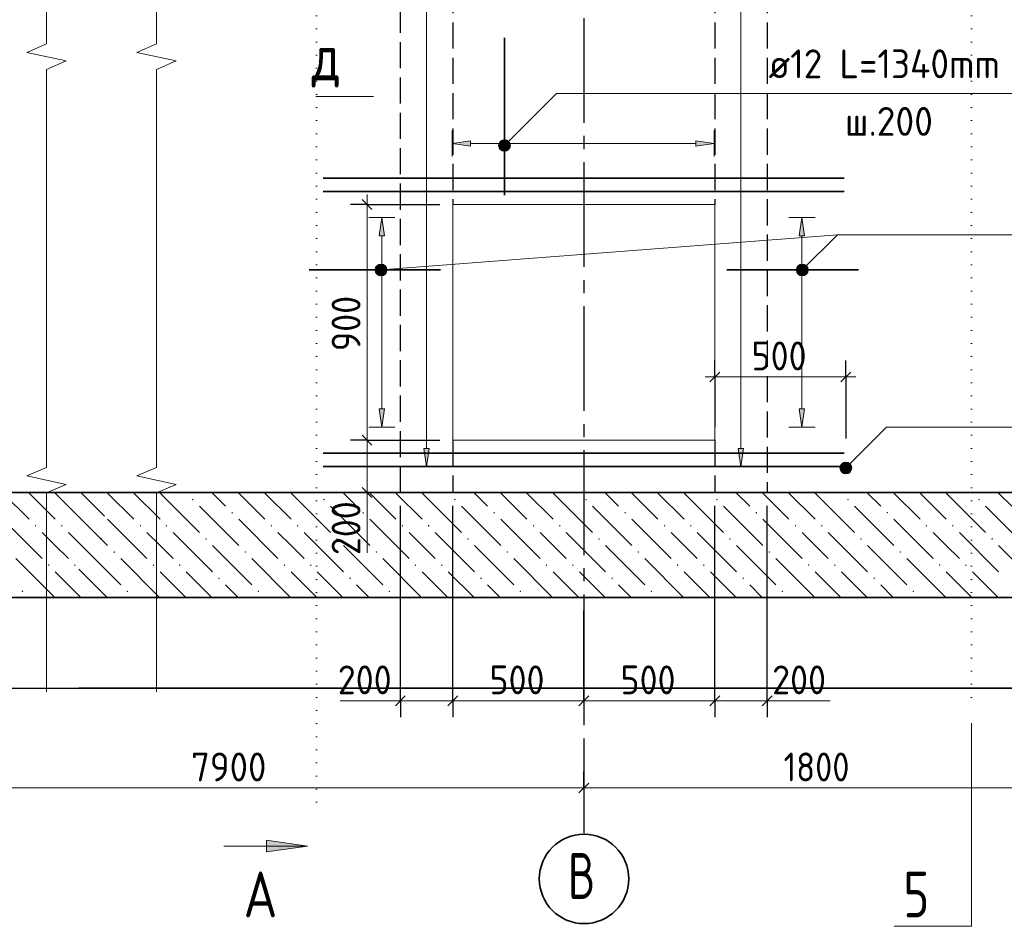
# Model space of a CAD drawing. Header units: millimetres. Extents: x 0 to 50400, y 0 to 35640.
# Tile 12 of 21: x 15722 to 24739, y 19962 to 28269. Entities that reach past the tile are written whole.
import ezdxf

# ---------------------------------------------------------------- set-up
doc = ezdxf.new("R2010")
doc.units = ezdxf.units.MM
for name, pattern in [('______2', [324, 240, -84]), ('______5', [1320, 960, -120, 120, -120]), ('______9', [120, 0, -120])]:
    doc.linetypes.add(name, pattern=pattern)
for name, color, linetype, lineweight in [('Standard', 7, 'Continuous', 25), ('ЖБ Плита Фундамента верхний уровень', 7, 'Continuous', 35), ('ЖБ Стена верхний уровень', 7, 'Continuous', 35), ('Позиционная метка линия выноска', 7, 'Continuous', 13), ('Размерная линия_ общее', 7, 'Continuous', 13), ('Сечения символ', 7, 'Continuous', 25)]:
    doc.layers.add(name, color=color, linetype=linetype, lineweight=lineweight)
for name, color, linetype, true_color in [('Оси', 7, '______5', 0x656565), ('Стена обрамление Г-обр.', 7, 'Continuous', 0xa0a0a0), ('Стена обрамление П-обр.', 7, 'Continuous', 0xa0a0a0), ('Стена Хомут', 7, '______2', 0xa0a0a0)]:
    doc.layers.add(name, color=color, linetype=linetype, true_color=true_color)
doc.layers.add('Размерная выноска', color=7, linetype='Continuous')
doc.styles.add('ISOCPEUR', font='txt')

msp = doc.modelspace()

# ---------------------------------------------------------------- hatches: boundary and pattern name
at = {"layer": 'ЖБ Плита Фундамента верхний уровень', "linetype": 'Continuous', "lineweight": 18, "transparency": 33554687}
for points in [[(16339.7, 23871.5), (16347.5, 23879.4), (16355.3, 23871.5), (16347.5, 23863.7)], [(17299.7, 23871.5), (17307.5, 23879.4), (17315.3, 23871.5), (17307.5, 23863.7)], [(18499.7, 23871.5), (18507.5, 23879.4), (18515.3, 23871.5), (18507.5, 23863.7)], [(19699.7, 23871.5), (19707.5, 23879.4), (19715.3, 23871.5), (19707.5, 23863.7)], [(20899.7, 23871.5), (20907.5, 23879.4), (20915.3, 23871.5), (20907.5, 23863.7)], [(22099.7, 23871.5), (22107.5, 23879.4), (22115.3, 23871.5), (22107.5, 23863.7)], [(23299.7, 23871.5), (23307.5, 23879.4), (23315.3, 23871.5), (23307.5, 23863.7)], [(24499.7, 23871.5), (24507.5, 23879.4), (24515.3, 23871.5), (24507.5, 23863.7)], [(16459.7, 23751.5), (16467.5, 23759.4), (16475.3, 23751.5), (16467.5, 23743.7)], [(17659.7, 23751.5), (17667.5, 23759.4), (17675.3, 23751.5), (17667.5, 23743.7)], [(18859.7, 23751.5), (18867.5, 23759.4), (18875.3, 23751.5), (18867.5, 23743.7)], [(20059.7, 23751.5), (20067.5, 23759.4), (20075.3, 23751.5), (20067.5, 23743.7)], [(21259.7, 23751.5), (21267.5, 23759.4), (21275.3, 23751.5), (21267.5, 23743.7)], [(22459.7, 23751.5), (22467.5, 23759.4), (22475.3, 23751.5), (22467.5, 23743.7)], [(23659.7, 23751.5), (23667.5, 23759.4), (23675.3, 23751.5), (23667.5, 23743.7)], [(15859.7, 23631.5), (15867.5, 23639.4), (15875.3, 23631.5), (15867.5, 23623.7)], [(16099.7, 23631.5), (16107.5, 23639.4), (16115.3, 23631.5), (16107.5, 23623.7)], [(16819.7, 23631.5), (16827.5, 23639.4), (16835.3, 23631.5), (16827.5, 23623.7)], [(17059.7, 23631.5), (17067.5, 23639.4), (17075.3, 23631.5), (17067.5, 23623.7)], [(18019.7, 23631.5), (18027.5, 23639.4), (18035.3, 23631.5), (18027.5, 23623.7)], [(18259.7, 23631.5), (18267.5, 23639.4), (18275.3, 23631.5), (18267.5, 23623.7)], [(19219.7, 23631.5), (19227.5, 23639.4), (19235.3, 23631.5), (19227.5, 23623.7)], [(19459.7, 23631.5), (19467.5, 23639.4), (19475.3, 23631.5), (19467.5, 23623.7)], [(20419.7, 23631.5), (20427.5, 23639.4), (20435.3, 23631.5), (20427.5, 23623.7)], [(20659.7, 23631.5), (20667.5, 23639.4), (20675.3, 23631.5), (20667.5, 23623.7)], [(21619.7, 23631.5), (21627.5, 23639.4), (21635.3, 23631.5), (21627.5, 23623.7)], [(21859.7, 23631.5), (21867.5, 23639.4), (21875.3, 23631.5), (21867.5, 23623.7)], [(22819.7, 23631.5), (22827.5, 23639.4), (22835.3, 23631.5), (22827.5, 23623.7)], [(23059.7, 23631.5), (23067.5, 23639.4), (23075.3, 23631.5), (23067.5, 23623.7)], [(24019.7, 23631.5), (24027.5, 23639.4), (24035.3, 23631.5), (24027.5, 23623.7)], [(24259.7, 23631.5), (24267.5, 23639.4), (24275.3, 23631.5), (24267.5, 23623.7)], [(16459.7, 23511.5), (16467.5, 23519.3), (16475.3, 23511.5), (16467.5, 23503.7)], [(17419.7, 23511.5), (17427.5, 23519.3), (17435.3, 23511.5), (17427.5, 23503.7)], [(18619.7, 23511.5), (18627.5, 23519.3), (18635.3, 23511.5), (18627.5, 23503.7)], [(19819.7, 23511.5), (19827.5, 23519.3), (19835.3, 23511.5), (19827.5, 23503.7)], [(21019.7, 23511.5), (21027.5, 23519.3), (21035.3, 23511.5), (21027.5, 23503.7)], [(22219.7, 23511.5), (22227.5, 23519.3), (22235.3, 23511.5), (22227.5, 23503.7)], [(23419.7, 23511.5), (23427.5, 23519.3), (23435.3, 23511.5), (23427.5, 23503.7)], [(24619.7, 23511.5), (24627.5, 23519.3), (24635.3, 23511.5), (24627.5, 23503.7)], [(16579.7, 23391.5), (16587.5, 23399.3), (16595.3, 23391.5), (16587.5, 23383.7)], [(17779.7, 23391.5), (17787.5, 23399.3), (17795.3, 23391.5), (17787.5, 23383.7)], [(18979.7, 23391.5), (18987.5, 23399.3), (18995.3, 23391.5), (18987.5, 23383.7)], [(20179.7, 23391.5), (20187.5, 23399.3), (20195.3, 23391.5), (20187.5, 23383.7)], [(21379.7, 23391.5), (21387.5, 23399.3), (21395.3, 23391.5), (21387.5, 23383.7)], [(22579.7, 23391.5), (22587.5, 23399.3), (22595.3, 23391.5), (22587.5, 23383.7)], [(23779.7, 23391.5), (23787.5, 23399.3), (23795.3, 23391.5), (23787.5, 23383.7)], [(15979.7, 23271.5), (15987.5, 23279.3), (15995.3, 23271.5), (15987.5, 23263.7)], [(16219.7, 23271.5), (16227.5, 23279.3), (16235.3, 23271.5), (16227.5, 23263.7)], [(16939.7, 23271.5), (16947.5, 23279.3), (16955.3, 23271.5), (16947.5, 23263.7)], [(17179.7, 23271.5), (17187.5, 23279.3), (17195.3, 23271.5), (17187.5, 23263.7)], [(18139.7, 23271.5), (18147.5, 23279.3), (18155.3, 23271.5), (18147.5, 23263.7)], [(18379.7, 23271.5), (18387.5, 23279.3), (18395.3, 23271.5), (18387.5, 23263.7)], [(19339.7, 23271.5), (19347.5, 23279.3), (19355.3, 23271.5), (19347.5, 23263.7)], [(19579.7, 23271.5), (19587.5, 23279.3), (19595.3, 23271.5), (19587.5, 23263.7)], [(20539.7, 23271.5), (20547.5, 23279.3), (20555.3, 23271.5), (20547.5, 23263.7)], [(20779.7, 23271.5), (20787.5, 23279.3), (20795.3, 23271.5), (20787.5, 23263.7)], [(21739.7, 23271.5), (21747.5, 23279.3), (21755.3, 23271.5), (21747.5, 23263.7)], [(21979.7, 23271.5), (21987.5, 23279.3), (21995.3, 23271.5), (21987.5, 23263.7)], [(22939.7, 23271.5), (22947.5, 23279.3), (22955.3, 23271.5), (22947.5, 23263.7)], [(23179.7, 23271.5), (23187.5, 23279.3), (23195.3, 23271.5), (23187.5, 23263.7)], [(24139.7, 23271.5), (24147.5, 23279.3), (24155.3, 23271.5), (24147.5, 23263.7)], [(24379.7, 23271.5), (24387.5, 23279.3), (24395.3, 23271.5), (24387.5, 23263.7)], [(16339.7, 23151.5), (16347.5, 23159.3), (16355.3, 23151.5), (16347.5, 23143.7)], [(17539.7, 23151.5), (17547.5, 23159.3), (17555.3, 23151.5), (17547.5, 23143.7)], [(18739.7, 23151.5), (18747.5, 23159.3), (18755.3, 23151.5), (18747.5, 23143.7)], [(19939.7, 23151.5), (19947.5, 23159.3), (19955.3, 23151.5), (19947.5, 23143.7)], [(21139.7, 23151.5), (21147.5, 23159.3), (21155.3, 23151.5), (21147.5, 23143.7)], [(22339.7, 23151.5), (22347.5, 23159.3), (22355.3, 23151.5), (22347.5, 23143.7)], [(23539.7, 23151.5), (23547.5, 23159.3), (23555.3, 23151.5), (23547.5, 23143.7)], [(15739.7, 23031.5), (15747.5, 23039.3), (15755.3, 23031.5), (15747.5, 23023.7)], [(16699.7, 23031.5), (16707.5, 23039.3), (16715.3, 23031.5), (16707.5, 23023.7)], [(17899.7, 23031.5), (17907.5, 23039.3), (17915.3, 23031.5), (17907.5, 23023.7)], [(19099.7, 23031.5), (19107.5, 23039.3), (19115.3, 23031.5), (19107.5, 23023.7)], [(20299.7, 23031.5), (20307.5, 23039.3), (20315.3, 23031.5), (20307.5, 23023.7)], [(21499.7, 23031.5), (21507.5, 23039.3), (21515.3, 23031.5), (21507.5, 23023.7)], [(22699.7, 23031.5), (22707.5, 23039.3), (22715.3, 23031.5), (22707.5, 23023.7)], [(23899.7, 23031.5), (23907.5, 23039.3), (23915.3, 23031.5), (23907.5, 23023.7)]]:
    msp.add_hatch(color=7, dxfattribs=at).paths.add_polyline_path(points, flags=16)
at = {"layer": 'Позиционная метка линия выноска', "linetype": 'Continuous', "lineweight": 13, "transparency": 33554687}
for points in [[(20109.8, 27130.7), (20199.9, 27078.8), (20123.6, 27155.1)], [(20123.6, 27155.1), (20213.7, 27103.2), (20148, 27168.9)], [(20123.6, 27155.1), (20199.9, 27078.8), (20213.7, 27103.2)], [(20148, 27168.9), (20213.7, 27103.2), (20213.7, 27130.7)], [(20148, 27168.9), (20213.7, 27130.7), (20175.5, 27168.9)], [(20175.5, 27168.9), (20213.7, 27130.7), (20199.9, 27155.1)], [(20109.8, 27103.2), (20175.5, 27065), (20109.8, 27130.7)], [(20109.8, 27130.7), (20175.5, 27065), (20199.9, 27078.8)], [(20148, 27065), (20109.8, 27103.2), (20123.6, 27078.8)], [(20109.8, 27103.2), (20148, 27065), (20175.5, 27065)], [(18987.2, 25945.8), (18983.1, 25999.7), (18977.6, 25972.2)], [(18983.1, 25999.7), (19008.1, 25927.9), (19000.9, 26020.5)], [(18983.1, 25999.7), (18987.2, 25945.8), (19008.1, 25927.9)], [(19000.9, 26020.5), (19035.6, 25922.5), (19027.3, 26030.1)], [(19000.9, 26020.5), (19008.1, 25927.9), (19035.6, 25922.5)], [(19027.3, 26030.1), (19035.6, 25922.5), (19061.9, 25932.1)], [(19027.3, 26030.1), (19061.9, 25932.1), (19054.8, 26024.7)], [(19054.8, 26024.7), (19061.9, 25932.1), (19079.8, 25953)], [(19054.8, 26024.7), (19079.8, 25953), (19075.7, 26006.8)], [(19075.7, 26006.8), (19079.8, 25953), (19085.3, 25980.5)], [(22837.3, 25990), (22927.4, 25938.1), (22851, 26014.5)], [(22837.3, 25962.6), (22903, 25924.4), (22837.3, 25990)], [(22837.3, 25990), (22903, 25924.4), (22927.4, 25938.1)], [(22851, 26014.5), (22941.1, 25962.6), (22875.5, 26028.2)], [(22851, 26014.5), (22927.4, 25938.1), (22941.1, 25962.6)], [(22875.5, 26028.2), (22941.1, 25962.6), (22941.1, 25990)], [(22875.5, 26028.2), (22941.1, 25990), (22903, 26028.2)], [(22903, 26028.2), (22941.1, 25990), (22927.4, 26014.5)], [(22875.5, 25924.4), (22837.3, 25962.6), (22851, 25938.1)], [(22837.3, 25962.6), (22875.5, 25924.4), (22903, 25924.4)], [(23236.4, 24175.6), (23326.5, 24123.7), (23250.1, 24200.1)], [(23236.4, 24148.2), (23302, 24110), (23236.4, 24175.6)], [(23236.4, 24175.6), (23302, 24110), (23326.5, 24123.7)], [(23250.1, 24200.1), (23340.2, 24148.2), (23274.5, 24213.8)], [(23250.1, 24200.1), (23326.5, 24123.7), (23340.2, 24148.2)], [(23274.5, 24213.8), (23340.2, 24148.2), (23340.2, 24175.6)], [(23274.5, 24213.8), (23340.2, 24175.6), (23302, 24213.8)], [(23302, 24213.8), (23340.2, 24175.6), (23326.5, 24200.1)], [(23274.5, 24110), (23236.4, 24148.2), (23250.1, 24123.7)], [(23236.4, 24148.2), (23274.5, 24110), (23302, 24110)]]:
    msp.add_hatch(color=7, dxfattribs=at).paths.add_polyline_path(points)
at = {"layer": 'Сечения символ', "linetype": 'Continuous', "lineweight": 13, "transparency": 33554687}
msp.add_hatch(color=7, dxfattribs=at).paths.add_polyline_path([(17980.8, 20643.2), (18358.8, 20697.2), (17980.8, 20751.2)])
at = {"layer": 'Стена обрамление П-обр.', "linetype": 'Continuous', "lineweight": 13, "transparency": 33554687}
for points in [[(19849.7, 27110.5), (19681.8, 27134.5), (19849.7, 27158.5)], [(19062.4, 24704.3), (19038.4, 24536.3), (19014.4, 24704.3)], [(22909.9, 24704.3), (22885.9, 24536.3), (22861.9, 24704.3)]]:
    msp.add_hatch(color=7, dxfattribs=at).paths.add_polyline_path(points, flags=16)
for points in [[(21913.7, 27110.5), (22081.8, 27134.5), (21913.7, 27158.5)], [(19062.4, 26288.3), (19038.4, 26456.3), (19014.4, 26288.3)], [(22909.9, 26288.3), (22885.9, 26456.3), (22861.9, 26288.3)]]:
    msp.add_hatch(color=7, dxfattribs=at).paths.add_polyline_path(points)
at = {"layer": 'Стена Хомут', "linetype": 'Continuous', "lineweight": 13, "transparency": 33554687}
for points in [[(19471.1, 24339.5), (19447.1, 24171.5), (19423.1, 24339.5)], [(22351.1, 24339.5), (22327.1, 24171.5), (22303.1, 24339.5)]]:
    msp.add_hatch(color=7, dxfattribs=at).paths.add_polyline_path(points, flags=16)

# ---------------------------------------------------------------- linework, layer by layer
at = {"layer": 'Standard', "color": 7, "linetype": 'Continuous', "lineweight": 13, "transparency": 33554687}
for p, q in [((15968, 29870.5), (15968, 28046.9)), ((16976, 29870.5), (16976, 28046.9)), ((15968, 28046.9), (15788, 27969.3)), ((16976, 28046.9), (16796, 27969.3)), ((15788, 27969.3), (16148, 27891.7)), ((16796, 27969.3), (17156, 27891.7)), ((16148, 27891.7), (15968, 27814.1)), ((17156, 27891.7), (16976, 27814.1)), ((15968, 27814.1), (15968, 25990.5)), ((16976, 27814.1), (16976, 25990.5)), ((15968, 25990.5), (15968, 24166.9)), ((16976, 25990.5), (16976, 24166.9)), ((22088.3, 24996), (21998.3, 24996)), ((22088.3, 24996), (23288.3, 24996)), ((23288.3, 24996), (23378.3, 24996)), ((15968, 24166.9), (15788, 24089.3)), ((16976, 24166.9), (16796, 24089.3)), ((15788, 24089.3), (16148, 24011.7)), ((16796, 24089.3), (17156, 24011.7)), ((16148, 24011.7), (15968, 23934.1)), ((17156, 24011.7), (16976, 23934.1)), ((15968, 23934.1), (15968, 22110.5)), ((16976, 23934.1), (16976, 22110.5)), ((15968, 22110.5), (15968, 22110.5)), ((16976, 22110.5), (16976, 22110.5)), ((19208.3, 22028.2), (19118.3, 22028.2)), ((19208.3, 22028.2), (19688.3, 22028.2)), ((19688.3, 22028.2), (20888.3, 22028.2)), ((20888.3, 22028.2), (22088.3, 22028.2)), ((22088.3, 22028.2), (22568.3, 22028.2)), ((22568.3, 22028.2), (22658.3, 22028.2)), ((16498.4, 21230.2), (9368.3, 21230.2)), ((20888.3, 21230.2), (16265.1, 21230.2)), ((25208.3, 21230.2), (20888.3, 21230.2))]:
    msp.add_line(p, q, dxfattribs=at)
at = {"layer": 'Standard', "color": 7, "linetype": 'Continuous', "lineweight": -3, "transparency": 33554687}
for p, q in [((22088.3, 24996), (22088.3, 25146)), ((23288.3, 24996), (23288.3, 25146)), ((22088.3, 24996), (22088.3, 24846)), ((22088.3, 24996), (22088.3, 24536.3)), ((23288.3, 24996), (23288.3, 24846)), ((23288.3, 24996), (23288.3, 24430.7)), ((19208.3, 22028.2), (19208.3, 22178.2)), ((19688.3, 22028.2), (19688.3, 22178.2)), ((20888.3, 22028.2), (20888.3, 22178.2)), ((22088.3, 22028.2), (22088.3, 22178.2)), ((22568.3, 22028.2), (22568.3, 22178.2)), ((19208.3, 22028.2), (19208.3, 21878.2)), ((19688.3, 22028.2), (19688.3, 21878.2)), ((20888.3, 22028.2), (20888.3, 21878.2)), ((22088.3, 22028.2), (22088.3, 21878.2)), ((22568.3, 22028.2), (22568.3, 21878.2)), ((20888.3, 21230.2), (20888.3, 21380.2)), ((20888.3, 21230.2), (20888.3, 21080.2))]:
    msp.add_line(p, q, dxfattribs=at)
at = {"layer": 'Standard', "color": 7, "linetype": 'Continuous', "lineweight": 25, "transparency": 33554687}
for p, q in [((22043.3, 24951), (22133.3, 25041)), ((23243.3, 24951), (23333.3, 25041)), ((19163.3, 21983.2), (19253.3, 22073.2)), ((19643.3, 21983.2), (19733.3, 22073.2)), ((20843.3, 21983.2), (20933.3, 22073.2)), ((22043.3, 21983.2), (22133.3, 22073.2)), ((22523.3, 21983.2), (22613.3, 22073.2)), ((20933.3, 21275.2), (20843.3, 21185.2))]:
    msp.add_line(p, q, dxfattribs=at)
at = {"layer": 'Standard', "color": 254, "linetype": 'Continuous', "lineweight": 25, "true_color": 0xc4c4ff, "transparency": 33554687}
msp.add_line((5214.3, 22143.8), (16498.4, 22143.8), dxfattribs=at)
at = {"layer": 'Standard', "color": 254, "linetype": 'Continuous', "lineweight": 35, "true_color": 0xc4c4ff, "transparency": 33554687}
msp.add_line((16265.1, 22143.8), (32906.9, 22143.8), dxfattribs=at)
at = {"layer": 'Standard', "color": 7, "linetype": 'Continuous', "lineweight": -3, "transparency": 33554687}
for points in [[(19208.3, 22028.2), (19208.3, 22048.6), (19208.3, 22048.6), (19208.3, 22048.6), (19208.3, 22048.6), (19208.3, 22048.6), (19208.3, 22048.6), (19208.3, 22572.9), (19208.3, 22572.9), (19208.3, 23816.3)], [(19688.3, 22028.2), (19688.3, 22048.6), (19688.3, 22048.6), (19688.3, 22048.6), (19688.3, 22048.6), (19688.3, 22048.6), (19688.3, 22048.6), (19688.3, 22983.7), (19688.3, 22983.7), (19688.3, 23816.3)], [(22088.3, 22028.2), (22088.3, 22048.6), (22088.3, 22048.6), (22088.3, 23816.3)], [(22568.3, 22028.2), (22568.3, 22048.6), (22568.3, 22048.6), (22568.3, 23816.3)], [(20888.3, 22028.2), (20888.3, 22048.6), (20888.3, 22048.6), (20888.3, 22048.6), (20888.3, 22048.6), (20888.3, 22856.3)]]:
    msp.add_lwpolyline(points, dxfattribs=at)
at = {"layer": 'ЖБ Плита Фундамента верхний уровень', "color": 7, "linetype": 'Continuous', "lineweight": 35, "transparency": 33554687}
for p, q in [((16498.4, 23936.3), (15128.3, 23936.3)), ((32906.9, 23936.3), (16265.1, 23936.3)), ((5888.3, 22976.3), (16498.4, 22976.3)), ((16265.1, 22976.3), (32906.9, 22976.3))]:
    msp.add_line(p, q, dxfattribs=at)
at = {"layer": 'ЖБ Плита Фундамента верхний уровень', "color": 252, "linetype": 'Continuous', "lineweight": 18, "true_color": 0x8f8f8f, "transparency": 33554687}
for p, q in [((15567.5, 23931.6), (15807.5, 23691.6)), ((15807.5, 23931.6), (15802.7, 23936.3)), ((15807.5, 23931.6), (16047.5, 23691.6)), ((16042.7, 23936.3), (16047.5, 23931.6)), ((16047.5, 23931.6), (16407.5, 23571.6)), ((16282.7, 23936.3), (16287.5, 23931.6)), ((16287.5, 23931.6), (16282.7, 23936.3)), ((16407.5, 23811.6), (16287.5, 23931.6)), ((16527.5, 23931.6), (16767.5, 23691.6)), ((16767.5, 23931.6), (16762.7, 23936.3)), ((16767.5, 23931.6), (17007.5, 23691.6)), ((17002.7, 23936.3), (17007.5, 23931.6)), ((17007.5, 23931.6), (17367.5, 23571.6)), ((17242.7, 23936.3), (17247.5, 23931.6)), ((17487.5, 23931.6), (17482.7, 23936.3)), ((17607.5, 23811.6), (17487.5, 23931.6)), ((17727.5, 23931.6), (17967.5, 23691.6)), ((17967.5, 23931.6), (17962.7, 23936.3)), ((17967.5, 23931.6), (18207.5, 23691.6)), ((18202.7, 23936.3), (18207.5, 23931.6)), ((18207.5, 23931.6), (18567.5, 23571.6)), ((18442.7, 23936.3), (18447.5, 23931.6)), ((18687.5, 23931.6), (18682.7, 23936.3)), ((18807.5, 23811.6), (18687.5, 23931.6)), ((18927.5, 23931.6), (19167.5, 23691.6)), ((19167.5, 23931.6), (19162.7, 23936.3)), ((19167.5, 23931.6), (19407.5, 23691.6)), ((19402.7, 23936.3), (19407.5, 23931.6)), ((19407.5, 23931.6), (19767.5, 23571.6)), ((19642.7, 23936.3), (19647.5, 23931.6)), ((19887.5, 23931.6), (19882.7, 23936.3)), ((20007.5, 23811.6), (19887.5, 23931.6)), ((20127.5, 23931.6), (20367.5, 23691.6)), ((20367.5, 23931.6), (20362.7, 23936.3)), ((20367.5, 23931.6), (20607.5, 23691.6)), ((20602.7, 23936.3), (20607.5, 23931.6)), ((20607.5, 23931.6), (20967.5, 23571.6)), ((20842.7, 23936.3), (20847.5, 23931.6)), ((21087.5, 23931.6), (21082.7, 23936.3)), ((21207.5, 23811.6), (21087.5, 23931.6)), ((21327.5, 23931.6), (21567.5, 23691.6)), ((21567.5, 23931.6), (21562.7, 23936.3)), ((21567.5, 23931.6), (21807.5, 23691.6)), ((21802.7, 23936.3), (21807.5, 23931.6)), ((21807.5, 23931.6), (22167.5, 23571.6)), ((22042.7, 23936.3), (22047.5, 23931.6)), ((22287.5, 23931.6), (22282.7, 23936.3)), ((22407.5, 23811.6), (22287.5, 23931.6)), ((22527.5, 23931.6), (22767.5, 23691.6)), ((22767.5, 23931.6), (22762.7, 23936.3)), ((22767.5, 23931.6), (23007.5, 23691.6)), ((23002.7, 23936.3), (23007.5, 23931.6)), ((23007.5, 23931.6), (23367.5, 23571.6)), ((23242.7, 23936.3), (23247.5, 23931.6)), ((23487.5, 23931.6), (23482.7, 23936.3)), ((23607.5, 23811.6), (23487.5, 23931.6)), ((23727.5, 23931.6), (23967.5, 23691.6)), ((23967.5, 23931.6), (23962.7, 23936.3)), ((23967.5, 23931.6), (24207.5, 23691.6)), ((24202.7, 23936.3), (24207.5, 23931.6)), ((24207.5, 23931.6), (24567.5, 23571.6)), ((24442.7, 23936.3), (24447.5, 23931.6)), ((24687.5, 23931.6), (24682.7, 23936.3)), ((24807.5, 23811.6), (24687.5, 23931.6)), ((16407.5, 23811.6), (16498.4, 23720.6)), ((17367.5, 23811.6), (17727.5, 23451.6)), ((18567.5, 23811.6), (18927.5, 23451.6)), ((19767.5, 23811.6), (20127.5, 23451.6)), ((20967.5, 23811.6), (21327.5, 23451.6)), ((22167.5, 23811.6), (22527.5, 23451.6)), ((23367.5, 23811.6), (23727.5, 23451.6)), ((24567.5, 23811.6), (24927.5, 23451.6)), ((15567.5, 23691.6), (15927.5, 23331.6)), ((16265.1, 23714), (16527.5, 23451.6)), ((16527.5, 23691.6), (16887.5, 23331.6)), ((17727.5, 23691.6), (18087.5, 23331.6)), ((18927.5, 23691.6), (19287.5, 23331.6)), ((20127.5, 23691.6), (20487.5, 23331.6)), ((21327.5, 23691.6), (21687.5, 23331.6)), ((22527.5, 23691.6), (22887.5, 23331.6)), ((23727.5, 23691.6), (24087.5, 23331.6)), ((16047.5, 23451.6), (15927.5, 23571.6)), ((16167.5, 23571.6), (16498.4, 23240.6)), ((17007.5, 23451.6), (16887.5, 23571.6)), ((17127.5, 23571.6), (17487.5, 23211.6)), ((18207.5, 23451.6), (18087.5, 23571.6)), ((18327.5, 23571.6), (18687.5, 23211.6)), ((19407.5, 23451.6), (19287.5, 23571.6)), ((19527.5, 23571.6), (19887.5, 23211.6)), ((20607.5, 23451.6), (20487.5, 23571.6)), ((20727.5, 23571.6), (21087.5, 23211.6)), ((21807.5, 23451.6), (21687.5, 23571.6)), ((21927.5, 23571.6), (22287.5, 23211.6)), ((23007.5, 23451.6), (22887.5, 23571.6)), ((23127.5, 23571.6), (23487.5, 23211.6)), ((24207.5, 23451.6), (24087.5, 23571.6)), ((24327.5, 23571.6), (24687.5, 23211.6)), ((16167.5, 23331.6), (16047.5, 23451.6)), ((16287.5, 23451.6), (16647.5, 23091.6)), ((17127.5, 23331.6), (17007.5, 23451.6)), ((17487.5, 23451.6), (17847.5, 23091.6)), ((18327.5, 23331.6), (18207.5, 23451.6)), ((18687.5, 23451.6), (19047.5, 23091.6)), ((19527.5, 23331.6), (19407.5, 23451.6)), ((19887.5, 23451.6), (20247.5, 23091.6)), ((20727.5, 23331.6), (20607.5, 23451.6)), ((21087.5, 23451.6), (21447.5, 23091.6)), ((21927.5, 23331.6), (21807.5, 23451.6)), ((22287.5, 23451.6), (22647.5, 23091.6)), ((23127.5, 23331.6), (23007.5, 23451.6)), ((23487.5, 23451.6), (23847.5, 23091.6)), ((24327.5, 23331.6), (24207.5, 23451.6)), ((24687.5, 23451.6), (25047.5, 23091.6)), ((16042.7, 22976.3), (15687.5, 23331.6)), ((17002.7, 22976.3), (16647.5, 23331.6)), ((18202.7, 22976.3), (17847.5, 23331.6)), ((19402.7, 22976.3), (19047.5, 23331.6)), ((20602.7, 22976.3), (20247.5, 23331.6)), ((21802.7, 22976.3), (21447.5, 23331.6)), ((23002.7, 22976.3), (22647.5, 23331.6)), ((24202.7, 22976.3), (23847.5, 23331.6)), ((16047.5, 23211.6), (16282.7, 22976.3)), ((16265.1, 23234), (16287.5, 23211.6)), ((16287.5, 23211.6), (16498.4, 23000.6)), ((17007.5, 23211.6), (17242.7, 22976.3)), ((17247.5, 23211.6), (17482.7, 22976.3)), ((18207.5, 23211.6), (18442.7, 22976.3)), ((18447.5, 23211.6), (18682.7, 22976.3)), ((19407.5, 23211.6), (19642.7, 22976.3)), ((19647.5, 23211.6), (19882.7, 22976.3)), ((20607.5, 23211.6), (20842.7, 22976.3)), ((20847.5, 23211.6), (21082.7, 22976.3)), ((21807.5, 23211.6), (22042.7, 22976.3)), ((22047.5, 23211.6), (22282.7, 22976.3)), ((23007.5, 23211.6), (23242.7, 22976.3)), ((23247.5, 23211.6), (23482.7, 22976.3)), ((24207.5, 23211.6), (24442.7, 22976.3)), ((24447.5, 23211.6), (24682.7, 22976.3)), ((16522.7, 22976.3), (16407.5, 23091.6)), ((17722.7, 22976.3), (17607.5, 23091.6)), ((18922.7, 22976.3), (18807.5, 23091.6)), ((20122.7, 22976.3), (20007.5, 23091.6)), ((21322.7, 22976.3), (21207.5, 23091.6)), ((22522.7, 22976.3), (22407.5, 23091.6)), ((23722.7, 22976.3), (23607.5, 23091.6)), ((16265.1, 22994), (16282.7, 22976.3))]:
    msp.add_line(p, q, dxfattribs=at)
at = {"layer": 'ЖБ Стена верхний уровень', "color": 253, "linetype": '______2', "lineweight": -3, "true_color": 0xababab, "transparency": 33554687}
for p, q in [((19208.3, 23936.3), (19208.3, 30512.3)), ((19688.3, 30512.3), (19688.3, 26576.3)), ((22088.3, 30512.3), (22088.3, 26576.3)), ((22568.3, 30512.3), (22568.3, 23936.3)), ((19688.3, 24416.3), (19688.3, 23936.3)), ((22088.3, 24416.3), (22088.3, 23936.3))]:
    msp.add_line(p, q, dxfattribs=at)
at = {"layer": 'ЖБ Стена верхний уровень', "color": 7, "linetype": 'Continuous', "lineweight": 18, "transparency": 33554687}
for p, q in [((19688.3, 26576.3), (19688.3, 24416.3)), ((22088.3, 26576.3), (19688.3, 26576.3)), ((22088.3, 24416.3), (22088.3, 26576.3)), ((22088.3, 24416.3), (19688.3, 24416.3))]:
    msp.add_line(p, q, dxfattribs=at)
at = {"layer": 'Оси', "color": 8, "linetype": '______5', "lineweight": -3, "transparency": 33554687}
msp.add_line((20888.3, 32243.9), (20888.3, 20815.5), dxfattribs=at)
at = {"layer": 'Оси', "color": 7, "linetype": 'Continuous', "lineweight": 35, "transparency": 33554687}
msp.add_circle((20890.4, 20396.4), 409.4, dxfattribs=at)
at = {"layer": 'Позиционная метка линия выноска', "color": 7, "linetype": 'Continuous', "lineweight": 13, "transparency": 33554687}
for p, q in [((18433.8, 27565.6), (18961.8, 27565.6)), ((20123.6, 27155.1), (20123.6, 27155.1)), ((20199.9, 27155.1), (20199.9, 27155.1)), ((20123.6, 27078.8), (20123.6, 27078.8)), ((20199.9, 27078.8), (20199.9, 27078.8)), ((19031.4, 25976.3), (23211.7, 26298.8)), ((18977.6, 25972.2), (18977.6, 25972.2)), ((19027.3, 26030.1), (19027.3, 26030.1)), ((19085.3, 25980.5), (19085.3, 25980.5)), ((22851, 26014.5), (22851, 26014.5)), ((22927.4, 26014.5), (22927.4, 26014.5)), ((19035.6, 25922.5), (19035.6, 25922.5)), ((22851, 25938.1), (22851, 25938.1)), ((22927.4, 25938.1), (22927.4, 25938.1)), ((23250.1, 24200.1), (23250.1, 24200.1)), ((23326.5, 24200.1), (23326.5, 24200.1)), ((23250.1, 24123.7), (23250.1, 24123.7)), ((23326.5, 24123.7), (23326.5, 24123.7))]:
    msp.add_line(p, q, dxfattribs=at)
for points in [[(20161.8, 27116.9), (20636.9, 27592.1), (24896.9, 27592.1)], [(22889.2, 25976.3), (23211.7, 26298.8), (28265.2, 26298.8)], [(23288.3, 24161.9), (23661.7, 24535.3), (28245.6, 24535.3)]]:
    msp.add_lwpolyline(points, dxfattribs=at)
for centre in [(20161.8, 27116.9), (19031.4, 25976.3), (22889.2, 25976.3), (23288.3, 24161.9)]:
    msp.add_circle(centre, 54, dxfattribs=at)
at = {"layer": 'Размерная выноска', "color": 7, "linetype": 'Continuous', "lineweight": 13, "transparency": 33554687}
for p, q in [((18903, 23936.3), (18903, 23384.3)), ((19208.3, 22028.2), (18656.3, 22028.2)), ((22568.3, 22028.2), (23144.3, 22028.2))]:
    msp.add_line(p, q, dxfattribs=at)
at = {"layer": 'Размерная линия_ общее', "color": 7, "linetype": 'Continuous', "lineweight": 25, "transparency": 33554687}
for p, q in [((18948, 26531.3), (18858, 26621.3)), ((18948, 24371.3), (18858, 24461.3)), ((18948, 23891.3), (18858, 23981.3))]:
    msp.add_line(p, q, dxfattribs=at)
at = {"layer": 'Размерная линия_ общее', "color": 7, "linetype": 'Continuous', "lineweight": 13, "transparency": 33554687}
for p, q in [((18903, 26576.3), (18903, 26666.3)), ((18903, 24416.3), (18903, 26576.3)), ((18903, 23936.3), (18903, 24416.3)), ((18903, 23936.3), (18903, 23846.3))]:
    msp.add_line(p, q, dxfattribs=at)
at = {"layer": 'Размерная линия_ общее', "color": 7, "linetype": 'Continuous', "lineweight": -3, "transparency": 33554687}
for p, q in [((18903, 26576.3), (18753, 26576.3)), ((18903, 26576.3), (19053, 26576.3)), ((18903, 26576.3), (19568.3, 26576.3)), ((18903, 24416.3), (18753, 24416.3)), ((18903, 24416.3), (19053, 24416.3)), ((18903, 24416.3), (19568.3, 24416.3)), ((18903, 23936.3), (18753, 23936.3)), ((18903, 23936.3), (19053, 23936.3))]:
    msp.add_line(p, q, dxfattribs=at)
msp.add_lwpolyline([(18903, 23936.3), (18882.6, 23936.3), (18882.6, 23936.3), (17096, 23936.3)], dxfattribs=at)
at = {"layer": 'Сечения символ', "color": 7, "linetype": '______9', "lineweight": 13, "transparency": 33554687}
for p, q in [((18439.2, 30826.9), (18439.2, 20894)), ((24439.2, 30826.9), (24439.2, 21822.8))]:
    msp.add_line(p, q, dxfattribs=at)
at = {"layer": 'Сечения символ', "color": 7, "linetype": 'Continuous', "lineweight": 13, "transparency": 33554687}
for p, q in [((18358.8, 20697.2), (17980.8, 20751.2)), ((17980.8, 20751.2), (17980.8, 20643.2)), ((17590.8, 20697.2), (18358.8, 20697.2)), ((17980.8, 20697.2), (17953.8, 20697.2)), ((17980.8, 20643.2), (18358.8, 20697.2)), ((18358.8, 20697.2), (18358.8, 20697.2)), ((18358.8, 20697.2), (18358.8, 20697.2)), ((18358.8, 20697.2), (18358.8, 20697.2))]:
    msp.add_line(p, q, dxfattribs=at)
msp.add_lwpolyline([(24439.2, 21822.8), (24439.2, 19962.2), (23731.2, 19962.2)], dxfattribs=at)
at = {"layer": 'Стена обрамление Г-обр.', "color": 7, "linetype": 'Continuous', "lineweight": 35, "transparency": 33554687}
for p, q in [((23273.9, 26816.3), (18502.7, 26816.3)), ((23273.9, 26816.3), (18502.7, 26816.3)), ((23273.9, 26696.3), (18502.7, 26696.3)), ((23273.9, 26696.3), (18502.7, 26696.3)), ((23273.9, 24296.3), (18502.7, 24296.3)), ((23273.9, 24296.3), (18502.7, 24296.3)), ((23273.9, 24176.3), (18502.7, 24176.3)), ((23273.9, 24176.3), (18502.7, 24176.3))]:
    msp.add_line(p, q, dxfattribs=at)
at = {"layer": 'Стена обрамление П-обр.', "color": 7, "linetype": 'Continuous', "lineweight": 35, "transparency": 33554687}
for p, q in [((20161.8, 26662.7), (20161.8, 28102.7)), ((19577.3, 25976.3), (18372.5, 25976.3)), ((22199.3, 25976.3), (23404.1, 25976.3))]:
    msp.add_line(p, q, dxfattribs=at)
at = {"layer": 'Стена обрамление П-обр.', "color": 251, "linetype": 'Continuous', "lineweight": 13, "true_color": 0x494949, "transparency": 33554687}
for p, q in [((19681.8, 27134.5), (19681.8, 27254.5)), ((22081.8, 27134.5), (22081.8, 27254.5)), ((19681.8, 27134.5), (19849.7, 27158.5)), ((19849.7, 27158.5), (19849.7, 27110.5)), ((22081.8, 27134.5), (21913.7, 27158.5)), ((21913.7, 27158.5), (21913.7, 27110.5)), ((19849.7, 27110.5), (19681.8, 27134.5)), ((19681.8, 27134.5), (19681.8, 27014.5)), ((19681.8, 27134.5), (19681.8, 27134.5)), ((19849.7, 27134.5), (21913.7, 27134.5)), ((21913.7, 27110.5), (22081.8, 27134.5)), ((22081.8, 27134.5), (22081.8, 27014.5)), ((22081.8, 27134.5), (22081.8, 27134.5)), ((19038.4, 26456.3), (18918.4, 26456.3)), ((19038.4, 26456.3), (19014.4, 26288.3)), ((19062.4, 26288.3), (19038.4, 26456.3)), ((19038.4, 26456.3), (19158.4, 26456.3)), ((19038.4, 26456.3), (19038.4, 26456.3)), ((22885.9, 26456.3), (22765.9, 26456.3)), ((22885.9, 26456.3), (22861.9, 26288.3)), ((22909.9, 26288.3), (22885.9, 26456.3)), ((22885.9, 26456.3), (23005.9, 26456.3)), ((22885.9, 26456.3), (22885.9, 26456.3)), ((19014.4, 26288.3), (19062.4, 26288.3)), ((19038.4, 24704.3), (19038.4, 26288.3)), ((22861.9, 26288.3), (22909.9, 26288.3)), ((22885.9, 24704.3), (22885.9, 26288.3)), ((19038.4, 24536.3), (19014.4, 24704.3)), ((19014.4, 24704.3), (19062.4, 24704.3)), ((19062.4, 24704.3), (19038.4, 24536.3)), ((22885.9, 24536.3), (22861.9, 24704.3)), ((22861.9, 24704.3), (22909.9, 24704.3)), ((22909.9, 24704.3), (22885.9, 24536.3)), ((19038.4, 24536.3), (18918.4, 24536.3)), ((19038.4, 24536.3), (19158.4, 24536.3)), ((19038.4, 24536.3), (19038.4, 24536.3)), ((22885.9, 24536.3), (22765.9, 24536.3)), ((22885.9, 24536.3), (23005.9, 24536.3)), ((22885.9, 24536.3), (22885.9, 24536.3))]:
    msp.add_line(p, q, dxfattribs=at)
at = {"layer": 'Стена Хомут', "color": 251, "linetype": 'Continuous', "lineweight": 13, "true_color": 0x494949, "transparency": 33554687}
for p, q in [((19447.1, 24339.5), (19447.1, 30243.5)), ((22327.1, 24339.5), (22327.1, 30243.5)), ((19447.1, 24171.5), (19423.1, 24339.5)), ((19423.1, 24339.5), (19471.1, 24339.5)), ((19471.1, 24339.5), (19447.1, 24171.5)), ((22327.1, 24171.5), (22303.1, 24339.5)), ((22303.1, 24339.5), (22351.1, 24339.5)), ((22351.1, 24339.5), (22327.1, 24171.5)), ((19447.1, 24171.5), (19327.1, 24171.5)), ((19447.1, 24171.5), (19567.1, 24171.5)), ((19447.1, 24171.5), (19447.1, 24171.5)), ((22327.1, 24171.5), (22207.1, 24171.5)), ((22327.1, 24171.5), (22447.1, 24171.5)), ((22327.1, 24171.5), (22327.1, 24171.5))]:
    msp.add_line(p, q, dxfattribs=at)

# ---------------------------------------------------------------- texts
at = {"layer": 'Standard', "color": 7, "linetype": 'Continuous', "lineweight": 25, "transparency": 33554687, "char_height": 264, "attachment_point": 7, "style": 'ISOCPEUR'}
for s, insert, width in [('\\W0.91;500', (22424.3, 25056), 674.386), ('\\W0.91;200', (18635.3, 22088.2), 674.386), ('\\W0.91;500', (20024.3, 22088.2), 674.386), ('\\W0.91;500', (21224.3, 22088.2), 674.386), ('\\W0.91;200', (22613.3, 22088.2), 674.386), ('\\W0.93;7900', (17291.9, 21290.2), 861.713), ('\\W0.87;1800', (22718.3, 21290.2), 800.283)]:
    msp.add_mtext(s, dxfattribs=dict(at, insert=insert, width=width))
at = {"layer": 'Оси', "color": 7, "linetype": 'Continuous', "lineweight": 35, "transparency": 33554687, "insert": (20743.4, 20213.7), "char_height": 420, "width": 440.782, "attachment_point": 7, "style": 'ISOCPEUR'}
msp.add_mtext('\\W0.70;В', dxfattribs=at)
at = {"layer": 'Размерная линия_ общее', "color": 7, "linetype": 'Continuous', "lineweight": 25, "transparency": 33554687, "char_height": 264, "width": 674.386, "attachment_point": 7, "rotation": 90, "style": 'ISOCPEUR'}
for s, insert in [('\\W0.91;900', (18843, 25232.3)), ('\\W0.91;200', (18843, 23363.3))]:
    msp.add_mtext(s, dxfattribs=dict(at, insert=insert))
at = {"layer": 'Сечения символ', "color": 7, "linetype": 'Continuous', "lineweight": 35, "transparency": 33554687, "char_height": 420, "attachment_point": 7, "style": 'ISOCPEUR'}
for s, insert, width in [('\\W0.78;д', (18396.4, 27647.6), 456.948), ('\\W0.82;А', (17772.2, 20044.2), 549.705), ('\\W0.78;5', (23814.2, 20044.2), 456.96)]:
    msp.add_mtext(s, dxfattribs=dict(at, insert=insert, width=width))
at = {"layer": 'Стена обрамление П-обр.', "color": 7, "linetype": 'Continuous', "lineweight": 13, "transparency": 33554687, "char_height": 264, "attachment_point": 7, "style": 'ISOCPEUR'}
for s, insert, width in [('\\W0.94;ø12 L=1340mm ', (22580.1, 27732.9), 2551.793), ('\\W0.95;ш.200 ', (23279.7, 27204.9), 1154.563)]:
    msp.add_mtext(s, dxfattribs=dict(at, insert=insert, width=width))

doc.saveas('drawing.dxf')
